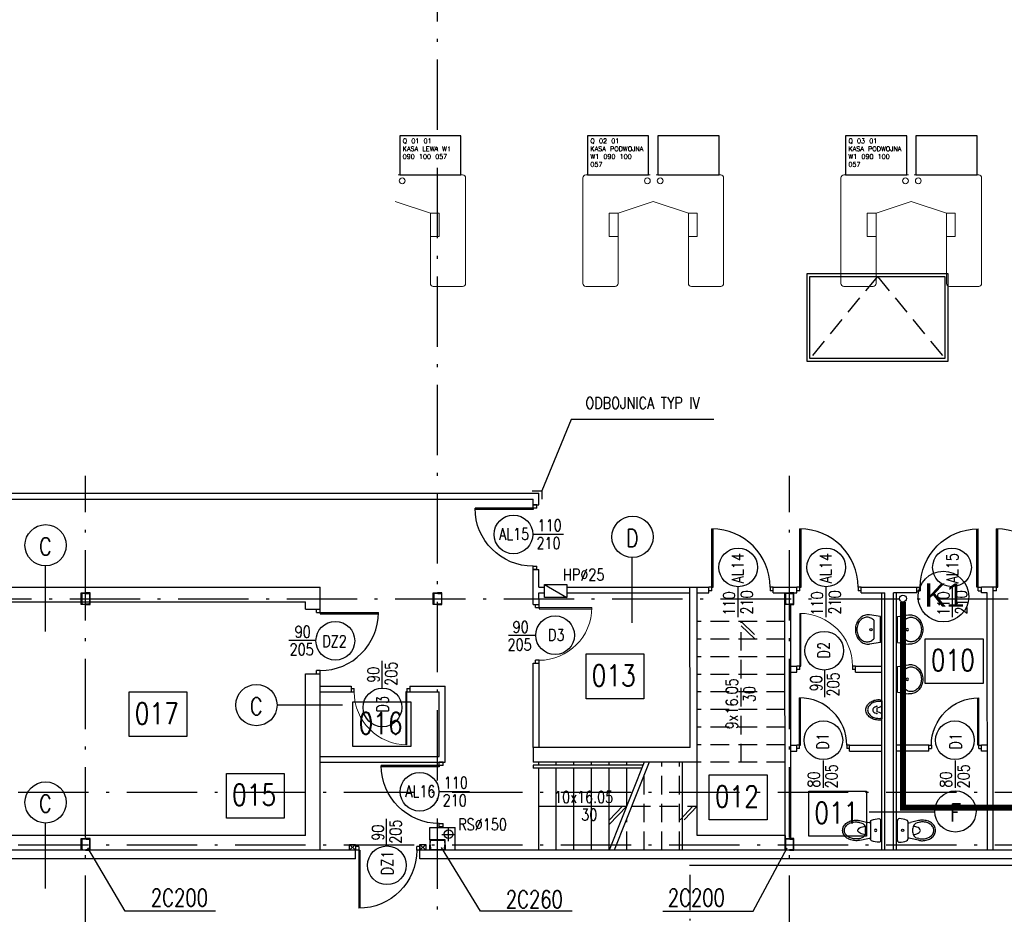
# Model space of a CAD drawing. Extents: x 153948 to 285449, y -89387 to -60195.
# Tile 25 of 100: x 251608 to 253287, y -85798 to -84272. Entities that reach past the tile are written whole.
import ezdxf
from ezdxf.enums import TextEntityAlignment as Align

# ---------------------------------------------------------------- set-up
doc = ezdxf.new("R2010")
doc.units = 0
doc.header["$LTSCALE"] = 100
doc.header["$MEASUREMENT"] = 0
doc.header["$PDMODE"] = 1
doc.linetypes.add('ACAD_ISO10W100', pattern=[18.5, 12, -3, 0.5, -3])
doc.linetypes.add('HIDDEN2', pattern=[4.7625, 3.175, -1.5875])
doc.layers.get('0').update_dxf_attribs({"linetype": 'CONTINUOUS'})
doc.layers.get('DEFPOINTS').update_dxf_attribs({"linetype": 'CONTINUOUS'})
for name, color, linetype in [('1', 2, 'CONTINUOUS'), ('_INST OPIS', 7, 'CONTINUOUS'), ('_PROJ KS', 33, 'CONTINUOUS'), ('A-ARM', 2, 'CONTINUOUS'), ('ALUMINIUM', 5, 'CONTINUOUS'), ('DRZWI', 5, 'CONTINUOUS'), ('K-STA', 2, 'CONTINUOUS'), ('OPIS-POM', 2, 'CONTINUOUS'), ('OSIE', 8, 'ACAD_ISO10W100'), ('R-----OP', 2, 'CONTINUOUS'), ('R140', 2, 'CONTINUOUS'), ('RS Minimasa VBA', 7, 'CONTINUOUS'), ('RYNNY', 2, 'CONTINUOUS'), ('SCHODY', 2, 'CONTINUOUS'), ('SCIANY-GK', 11, 'CONTINUOUS'), ('TEXT', 11, 'CONTINUOUS'), ('WYMIARY', 1, 'CONTINUOUS'), ('ŚWIETLIK', 2, 'CONTINUOUS')]:
    doc.layers.add(name, color=color, linetype=linetype)
for name, color, linetype, lineweight in [('A_Wyposażenie', 252, 'CONTINUOUS', 5), ('CEGLA', 4, 'CONTINUOUS', 30), ('PANELE', 3, 'CONTINUOUS', 30)]:
    doc.layers.add(name, color=color, linetype=linetype, lineweight=lineweight)
doc.styles.add('DYBY-NORMALNY-0-8-N', font='ROMANS.SHX', dxfattribs={"width": 0.8})
doc.styles.add('instalacje', font='arial.ttf', dxfattribs={"height": 40})
doc.styles.get("Standard").update_dxf_attribs({"font": 'txt.shx'})
doc.styles.add('STYLE2', font='isocp.shx', dxfattribs={"width": 0.8})
doc.styles.add('TXT3', font='SIMPLEX.SHX', dxfattribs={"width": 0.75, "height": 40})
doc.dimstyles.new('KRESKI_100', dxfattribs={"dimscale": 20, "dimtxt": 2.2, "dimasz": 1.5, "dimexe": 1.5, "dimexo": 1.5, "dimgap": 0.6, "dimtad": 1, "dimdec": 1, "dimrnd": 0.5, "dimdsep": 46, "dimtxsty": 'STYLE2', "dimblk1": 'ARCHTICK', "dimblk2": 'ARCHTICK', "dimsah": 1, "dimcen": 2.5, "dimdle": 1.5, "dimclrd": 10, "dimclre": 10, "dimclrt": 15, "dimadec": 0, "dimazin": 0, "dimtfac": 1, "dimtdec": 1, "dimtmove": 1, "dimatfit": 3, "dimldrblk": 'ARCHTICK', "dimfxl": 1.5, "dimfxlon": 1, "dimtolj": 1, "dimtzin": 0, "dimarcsym": 0})

# ---------------------------------------------------------------- blocks, each defined once
blk = doc.blocks.new('SC260X2')
at = {"layer": '1'}
for points in [[(-13, 9), (-13, 0), (-12.4, 0), (-12.1, 7, -0.401015), (-11.1, 7.9), (11.1, 7.9, -0.401015), (12.1, 7), (12.4, 0), (13, 0), (13, 9)], [(-13, -9), (-13, 0), (-12.4, 0), (-12.1, -7, 0.401015), (-11.1, -7.9), (11.1, -7.9, 0.401015), (12.1, -7), (12.4, 0), (13, 0), (13, -9)]]:
    blk.add_lwpolyline(points, format="xyb", close=True, dxfattribs=at)
blk = doc.blocks.new('SC200X2')
at = {"layer": '1'}
for points in [[(-10, 7.5), (-10, 0), (-9.7, 0, 0.391021), (-9.1, 0.6), (-8.7, 5.6, -0.391021), (-7.6, 6.6), (7.6, 6.6, -0.391021), (8.7, 5.6), (9.1, 0.6, 0.391021), (9.7, 0), (10, 0), (10, 7.5)], [(-10, -7.5), (-10, 0), (-9.7, 0, -0.391021), (-9.1, -0.6), (-8.7, -5.6, 0.391021), (-7.6, -6.6), (7.6, -6.6, 0.391021), (8.7, -5.6), (9.1, -0.6, -0.391021), (9.7, 0), (10, 0), (10, -7.5)]]:
    blk.add_lwpolyline(points, format="xyb", close=True, dxfattribs=at)
blk = doc.blocks.new('D110')
at = {"layer": 'ALUMINIUM'}
for p, q in [((0, 0), (5.5, 0)), ((0, 0), (0, -6.6)), ((5.5, -6.6), (5.5, 0)), ((104.5, 0), (104.5, -6.6)), ((104.5, 0), (110, 0)), ((110, 0), (110, -6.6)), ((0, -6.6), (5.5, -6.6)), ((104.5, -6.6), (102.3, -6.6)), ((102.3, -6.6), (102.3, -105.5)), ((104.5, -6.6), (110, -6.6)), ((104.5, -6.6), (104.5, -105.6))]:
    blk.add_line(p, q, dxfattribs=at)
blk.add_arc((104.5, -6.6), 99, 180, 270, dxfattribs=at)
blk = doc.blocks.new('D100')
at = {"layer": 'ALUMINIUM'}
for p, q in [((0, 0), (0, -6)), ((0, 0), (5, 0)), ((5, -6), (5, 0)), ((95, 0), (100, 0)), ((95, 0), (95, -6)), ((100, 0), (100, -6)), ((0, -6), (5, -6)), ((95, -6), (100, -6))]:
    blk.add_line(p, q, dxfattribs=at)
at = {"layer": 'ALUMINIUM', "lineweight": 9}
blk.add_line((95, -6), (95, -96), dxfattribs=at)
blk.add_arc((95, -6), 90, 180, 270, dxfattribs=at)
at = {"layer": 'DEFPOINTS'}
for p, q in [((93, -6), (93, -95.9)), ((95, -6), (93, -6))]:
    blk.add_line(p, q, dxfattribs=at)
blk = doc.blocks.new('D90')
at = {"layer": 'ALUMINIUM'}
for p, q in [((-4.5, 0), (0, 0)), ((0, 0), (0, -5.4)), ((-90, 0), (-90, -5.4)), ((-90, 0), (-85.5, 0)), ((-90, -5.4), (-85.5, -5.4)), ((-85.5, -5.4), (-85.5, 0)), ((-6.3, -5.4), (-6.3, -86.4)), ((-4.5, -5.4), (-6.3, -5.4)), ((-4.5, 0), (-4.5, -5.4)), ((-4.5, -5.4), (-4.5, -86.4)), ((-4.5, -5.4), (0, -5.4))]:
    blk.add_line(p, q, dxfattribs=at)
blk.add_arc((-4.5, -5.4), 81, 180, 270, dxfattribs=at)
blk = doc.blocks.new('IREK-B09X0507')
at = {"layer": 'A-ARM'}
for p, q in [((-16.7, 35.7), (-13.5, 21.9)), ((-13.8, 36.4), (-13.2, 33.7)), ((13.8, 36.4), (13.2, 33.7)), ((16.7, 35.7), (13.5, 21.9)), ((-15, 17.5), (15, 17.5)), ((3.4, 26), (-3.4, 26)), ((17.1, 0), (-17.1, 0))]:
    blk.add_line(p, q, dxfattribs=at)
for points in [[(17.5, 42.5, 0.072039), (16.3, 50.8, 0.083339), (12.9, 57.8, 0.106661), (7.1, 63.1, 0.132138), (0, 65, 0.132138), (-7.1, 63.1, 0.106661), (-12.9, 57.8, 0.083339), (-16.3, 50.8, 0.072039), (-17.5, 42.5, 0.05824), (-16.7, 35.7, 0.083339)], [(14.5, 42.5, 0.072039), (13.4, 50, 0.083339), (10.5, 56, 0.106661), (5.6, 60.5, 0.132138), (0, 62, 0.132138), (-5.6, 60.5, 0.106661), (-10.5, 56, 0.083339), (-13.4, 50, 0.072039), (-14.5, 42.5, 0.05824), (-13.8, 36.4, 0.05824)], [(6.8, 26.6, 0.047502), (6.3, 31.2, 0.067446), (4.8, 35.2, 0.105232), (2.3, 38.2, 0.168531), (0, 39, 0.168531), (-2.3, 38.2, 0.105232), (-4.8, 35.2, 0.067446), (-6.3, 31.2, 0.047502), (-6.8, 26.6, 0.053598)], [(13.8, 36.4, 0.05824), (14.5, 42.5, 0.05824)], [(16.7, 35.7, 0.05824), (17.5, 42.5, 0.072039)]]:
    blk.add_lwpolyline(points, format="xyb", dxfattribs=at)
blk.add_circle((0, 8.8), 1.96, dxfattribs=at)
for centre, radius, start, end in [((-3.4, 36), 10, 193.0047, 270), ((3.4, 36), 10, 270, 346.9953), ((-15, 14.5), 3, 90, 159.6583), ((-33, 17.4), 20, 0.3283, 13.0047), ((33, 17.4), 20, 166.9953, 179.6717), ((15, 14.5), 3, 20.3417, 90), ((16.9, 2.7), 37, 159.6583, 179.4624), ((-17.1, 3), 3, 179.4624, 270), ((17.1, 3), 3, 270, 0.5376), ((-16.9, 2.7), 37, 0.5376, 20.3417)]:
    blk.add_arc(centre, radius, start, end, dxfattribs=at)
blk = doc.blocks.new('PISUAR')
at = {"layer": 'A-ARM'}
blk.add_line((-8.5, 3.4), (-8.5, -3.4), dxfattribs=at)
for points in [[(-0.3, -16.7, -0.090303), (-4.6, -17.5, -0.072039), (-13, -16.3, -0.083339), (-19.9, -12.9, -0.106661), (-25.2, -7.1, -0.132138), (-27.1, 0, -0.132138), (-25.2, 7.1, -0.106661), (-19.9, 12.9, -0.083339), (-13, 16.3, -0.072039), (-4.6, 17.5, -0.099358), (-0.7, 16.7), (0, 15), (0, -15), (-0.3, -16.7)], [(-4.6, 14.5, 0.072039), (-12.1, 13.4, 0.083339), (-18.1, 10.5, 0.106661), (-22.6, 5.6, 0.132138), (-24.1, 0, 0.132138), (-22.6, -5.6, 0.106661), (-18.1, -10.5, 0.083339), (-12.1, -13.4, 0.072039), (-4.6, -14.5, 0.043825), (0, -14.1, 0.043825)], [(-9.1, 6.8, 0.145603), (-7.7, 6.2, 0.067446), (-11.7, 4.7, 0.105232), (-14.7, 2.2, 0.168531), (-15.5, -0.1, 0.168531), (-14.7, -2.5, 0.105232), (-11.7, -5, 0.067446), (-7.7, -6.4, 0.154055), (-9.1, -6.8, 0.09436)], [(0, 14.1, 0.043825), (-4.6, 14.5)]]:
    blk.add_lwpolyline(points, format="xyb", dxfattribs=at)
for centre, start, end in [((-10.4, 19), 277.1472, 311.5496), ((-10.4, -19), 48.4504, 82.8528)]:
    blk.add_arc(centre, 15.7, start, end, dxfattribs=at)
blk = doc.blocks.new('IREK-B09X0204')
at = {"layer": 'A-ARM'}
for p, q in [((-22, 0), (-24.8, 18.8)), ((22, 0), (24.8, 18.8)), ((-22, 0), (22, 0)), ((-15.3, 11), (15.3, 11))]:
    blk.add_line(p, q, dxfattribs=at)
for points in [[(24.8, 18.8, 0.037015), (25, 21.5, 0.112687), (23.2, 29.6, 0.103282), (17.7, 36.7, 0.092276), (9.7, 41.3, 0.085761), (0, 43, 0.085761), (-9.7, 41.3, 0.092276), (-17.7, 36.7, 0.103282), (-23.2, 29.6, 0.112687), (-25, 21.5, 0.112687)], [(15.3, 11, 0.099658), (19.6, 16.7, 0.112687), (21, 23, 0.112687), (19.6, 29.3, 0.103282), (15.1, 35.2, 0.092276), (8.4, 39.1, 0.085761), (0, 40.5, 0.085761), (-8.4, 39.1, 0.092276), (-15.1, 35.2, 0.103282), (-19.6, 29.3, 0.112687), (-21, 23, 0.112687)], [(-25, 21.5, 0.037015), (-24.8, 18.8, 0.103282)], [(-21, 23, 0.112687), (-19.6, 16.7, 0.099658), (-15.3, 11, 0.092276)]]:
    blk.add_lwpolyline(points, format="xyb", dxfattribs=at)
blk.add_circle((0, 16.5), 2, dxfattribs=at)
blk = doc.blocks.new('_ARCHTICK')
at = {"color": 0, "linetype": 'ByBlock', "const_width": 0.15}
blk.add_lwpolyline([(-0.5, -0.5), (0.5, 0.5)], dxfattribs=at)
blk = doc.blocks.new('*D20')
at = {"layer": 'DEFPOINTS', "color": 0, "ltscale": 0.1, "transparency": 16777216}
for p in [(248692.9, -85703), (260307.9, -85703), (260307.9, -86729)]:
    blk.add_point(p, dxfattribs=at)
at = {"layer": 'WYMIARY', "color": 10, "lineweight": -2, "ltscale": 0.1, "transparency": 16777216}
for p, q in [((248692.9, -86699), (248692.9, -86759)), ((260307.9, -86699), (260307.9, -86759)), ((248662.9, -86729), (260337.9, -86729))]:
    blk.add_line(p, q, dxfattribs=at)
at = {"layer": 'WYMIARY', "color": 10, "lineweight": -2, "ltscale": 0.1, "transparency": 16777216, "xscale": 30, "yscale": 30, "zscale": 30, "rotation": 180}
blk.add_blockref('_ARCHTICK', (248692.9, -86729), dxfattribs=at)
at = {"layer": 'WYMIARY', "color": 10, "lineweight": -2, "ltscale": 0.1, "transparency": 16777216, "xscale": 30, "yscale": 30, "zscale": 30}
blk.add_blockref('_ARCHTICK', (260307.9, -86729), dxfattribs=at)
at = {"layer": 'WYMIARY', "color": 15, "ltscale": 0.1, "transparency": 16777216, "insert": (254500.4, -86695), "char_height": 44, "attachment_point": 5, "style": 'STYLE2'}
blk.add_mtext('\\A1;11615', dxfattribs=at)
blk = doc.blocks.new('*D21')
at = {"layer": 'DEFPOINTS', "color": 0, "ltscale": 0.1, "transparency": 16777216}
for p in [(248692.9, -85703), (252750.4, -86569), (252750.4, -86649)]:
    blk.add_point(p, dxfattribs=at)
at = {"layer": 'WYMIARY', "color": 10, "lineweight": -2, "ltscale": 0.1, "transparency": 16777216}
for p, q in [((248692.9, -86619), (248692.9, -86679)), ((252750.4, -86619), (252750.4, -86679)), ((248662.9, -86649), (252780.4, -86649))]:
    blk.add_line(p, q, dxfattribs=at)
at = {"layer": 'WYMIARY', "color": 10, "lineweight": -2, "ltscale": 0.1, "transparency": 16777216, "xscale": 30, "yscale": 30, "zscale": 30, "rotation": 180}
blk.add_blockref('_ARCHTICK', (248692.9, -86649), dxfattribs=at)
at = {"layer": 'WYMIARY', "color": 10, "lineweight": -2, "ltscale": 0.1, "transparency": 16777216, "xscale": 30, "yscale": 30, "zscale": 30}
blk.add_blockref('_ARCHTICK', (252750.4, -86649), dxfattribs=at)
at = {"layer": 'WYMIARY', "color": 15, "ltscale": 0.1, "transparency": 16777216, "insert": (250721.7, -86615), "char_height": 44, "attachment_point": 5, "style": 'STYLE2'}
blk.add_mtext('\\A1;4057.5', dxfattribs=at)
blk = doc.blocks.new('*D36')
at = {"layer": 'DEFPOINTS', "color": 0, "ltscale": 0.1, "transparency": 16777216}
for p in [(251560.4, -85703), (252180.4, -86489), (252180.4, -86569)]:
    blk.add_point(p, dxfattribs=at)
at = {"layer": 'WYMIARY', "color": 10, "lineweight": -2, "ltscale": 0.1, "transparency": 16777216}
for p, q in [((251560.4, -86539), (251560.4, -86599)), ((252180.4, -86539), (252180.4, -86599)), ((251530.4, -86569), (252210.4, -86569))]:
    blk.add_line(p, q, dxfattribs=at)
at = {"layer": 'WYMIARY', "color": 10, "lineweight": -2, "ltscale": 0.1, "transparency": 16777216, "xscale": 30, "yscale": 30, "zscale": 30, "rotation": 180}
blk.add_blockref('_ARCHTICK', (251560.4, -86569), dxfattribs=at)
at = {"layer": 'WYMIARY', "color": 10, "lineweight": -2, "ltscale": 0.1, "transparency": 16777216, "xscale": 30, "yscale": 30, "zscale": 30}
blk.add_blockref('_ARCHTICK', (252180.4, -86569), dxfattribs=at)
at = {"layer": 'WYMIARY', "color": 15, "ltscale": 0.1, "transparency": 16777216, "insert": (251870.4, -86535), "char_height": 44, "attachment_point": 5, "style": 'STYLE2'}
blk.add_mtext('\\A1;620', dxfattribs=at)

msp = doc.modelspace()

# ---------------------------------------------------------------- linework, layer by layer
at = {"layer": '_INST OPIS', "ltscale": 0.1}
msp.add_circle((253182.88, -85255.92), 43.18, dxfattribs=at)
at = {"layer": '_PROJ KS', "ltscale": 0.1, "const_width": 10}
msp.add_lwpolyline([(257855.09, -85615.96), (253113.93, -85615.96), (253113.93, -85265.07)], dxfattribs=at)
at = {"layer": '_PROJ KS', "ltscale": 0.1}
msp.add_circle((253113.93, -85259.19), 5.88, dxfattribs=at)
at = {"layer": 'A-ARM'}
msp.add_line((252502.75, -85235.05), (252541.07, -85257.55), dxfattribs=at)
msp.add_lwpolyline([(252502.75, -85257.55), (252502.75, -85235.05), (252541.07, -85235.05), (252541.07, -85257.55)], close=True, dxfattribs=at)
at = {"layer": 'A_Wyposażenie'}
for p, q in [((252253.2, -84536.55), (252363.2, -84536.55)), ((252253.2, -84536.55), (252363.2, -84536.55)), ((252368.2, -84541.55), (252368.2, -84721.55)), ((252568.2, -84541.55), (252568.2, -84721.55)), ((252568.2, -84541.55), (252568.2, -84721.55)), ((252683.2, -84536.55), (252573.2, -84536.55)), ((252683.2, -84536.55), (252573.2, -84536.55)), ((252693.2, -84536.55), (252803.2, -84536.55)), ((252693.2, -84536.55), (252803.2, -84536.55)), ((252808.2, -84541.55), (252808.2, -84721.55)), ((253008.2, -84541.55), (253008.2, -84721.55)), ((253008.2, -84541.55), (253008.2, -84721.55)), ((253123.2, -84536.55), (253013.2, -84536.55)), ((253123.2, -84536.55), (253013.2, -84536.55)), ((253133.2, -84536.55), (253243.2, -84536.55)), ((253133.2, -84536.55), (253243.2, -84536.55)), ((253248.2, -84541.55), (253248.2, -84721.55)), ((252308.2, -84601.55), (252248.2, -84581.55)), ((252308.2, -84601.55), (252248.2, -84581.55)), ((252628.2, -84601.55), (252688.2, -84581.55)), ((252628.2, -84601.55), (252688.2, -84581.55)), ((252748.2, -84601.55), (252688.2, -84581.55)), ((252748.2, -84601.55), (252688.2, -84581.55)), ((253068.2, -84601.55), (253128.2, -84581.55)), ((253068.2, -84601.55), (253128.2, -84581.55)), ((253188.2, -84601.55), (253128.2, -84581.55)), ((253188.2, -84601.55), (253128.2, -84581.55)), ((252308.2, -84601.55), (252323.2, -84601.55)), ((252308.2, -84721.55), (252308.2, -84601.55)), ((252308.2, -84601.55), (252323.2, -84601.55)), ((252308.2, -84721.55), (252308.2, -84601.55)), ((252323.2, -84601.55), (252323.2, -84641.55)), ((252323.2, -84601.55), (252323.2, -84641.55)), ((252613.2, -84601.55), (252613.2, -84641.55)), ((252628.2, -84601.55), (252613.2, -84601.55)), ((252613.2, -84601.55), (252613.2, -84641.55)), ((252628.2, -84601.55), (252613.2, -84601.55)), ((252628.2, -84721.55), (252628.2, -84601.55)), ((252628.2, -84721.55), (252628.2, -84601.55)), ((252748.2, -84601.55), (252763.2, -84601.55)), ((252748.2, -84721.55), (252748.2, -84601.55)), ((252748.2, -84601.55), (252763.2, -84601.55)), ((252748.2, -84721.55), (252748.2, -84601.55)), ((252763.2, -84601.55), (252763.2, -84641.55)), ((252763.2, -84601.55), (252763.2, -84641.55)), ((253053.2, -84601.55), (253053.2, -84641.55)), ((253068.2, -84601.55), (253053.2, -84601.55)), ((253053.2, -84601.55), (253053.2, -84641.55)), ((253068.2, -84601.55), (253053.2, -84601.55)), ((253068.2, -84721.55), (253068.2, -84601.55)), ((253068.2, -84721.55), (253068.2, -84601.55)), ((253188.2, -84601.55), (253203.2, -84601.55)), ((253188.2, -84721.55), (253188.2, -84601.55)), ((253188.2, -84601.55), (253203.2, -84601.55)), ((253188.2, -84721.55), (253188.2, -84601.55)), ((253203.2, -84601.55), (253203.2, -84641.55)), ((253203.2, -84601.55), (253203.2, -84641.55)), ((252308.2, -84641.55), (252323.2, -84641.55)), ((252308.2, -84641.55), (252323.2, -84641.55)), ((252628.2, -84641.55), (252613.2, -84641.55)), ((252628.2, -84641.55), (252613.2, -84641.55)), ((252748.2, -84641.55), (252763.2, -84641.55)), ((252748.2, -84641.55), (252763.2, -84641.55)), ((253068.2, -84641.55), (253053.2, -84641.55)), ((253068.2, -84641.55), (253053.2, -84641.55)), ((253188.2, -84641.55), (253203.2, -84641.55)), ((253188.2, -84641.55), (253203.2, -84641.55)), ((252363.2, -84726.55), (252313.2, -84726.55)), ((252363.2, -84726.55), (252313.2, -84726.55)), ((252573.2, -84726.55), (252623.2, -84726.55)), ((252573.2, -84726.55), (252623.2, -84726.55)), ((252803.2, -84726.55), (252753.2, -84726.55)), ((252803.2, -84726.55), (252753.2, -84726.55)), ((253013.2, -84726.55), (253063.2, -84726.55)), ((253013.2, -84726.55), (253063.2, -84726.55)), ((253243.2, -84726.55), (253193.2, -84726.55)), ((253243.2, -84726.55), (253193.2, -84726.55))]:
    msp.add_line(p, q, dxfattribs=at)
for centre in [(252260.14, -84546.55), (252260.14, -84546.55), (252678.2, -84546.55), (252678.2, -84546.55), (252700.14, -84546.55), (252700.14, -84546.55), (253118.2, -84546.55), (253118.2, -84546.55), (253140.14, -84546.55), (253140.14, -84546.55)]:
    msp.add_circle(centre, 5, dxfattribs=at)
for centre, start, end in [((252363.2, -84541.55), 0, 90), ((252363.2, -84541.55), 0, 90), ((252573.2, -84541.55), 90, 180), ((252573.2, -84541.55), 90, 180), ((252803.2, -84541.55), 0, 90), ((252803.2, -84541.55), 0, 90), ((253013.2, -84541.55), 90, 180), ((253013.2, -84541.55), 90, 180), ((253243.2, -84541.55), 0, 90), ((253243.2, -84541.55), 0, 90), ((252313.2, -84721.55), 180, 270), ((252313.2, -84721.55), 180, 270), ((252363.2, -84721.55), 270, 0), ((252363.2, -84721.55), 270, 0), ((252573.2, -84721.55), 180, 270), ((252573.2, -84721.55), 180, 270), ((252623.2, -84721.55), 270, 0), ((252623.2, -84721.55), 270, 0), ((252753.2, -84721.55), 180, 270), ((252753.2, -84721.55), 180, 270), ((252803.2, -84721.55), 270, 0), ((252803.2, -84721.55), 270, 0), ((253013.2, -84721.55), 180, 270), ((253013.2, -84721.55), 180, 270), ((253063.2, -84721.55), 270, 0), ((253063.2, -84721.55), 270, 0), ((253193.2, -84721.55), 180, 270), ((253193.2, -84721.55), 180, 270), ((253243.2, -84721.55), 270, 0), ((253243.2, -84721.55), 270, 0)]:
    msp.add_arc(centre, 5, start, end, dxfattribs=at)
at = {"layer": 'CEGLA', "ltscale": 0.1}
for p, q in [((251415.4, -85239.55), (252120.4, -85239.55)), ((252120.4, -85277.55), (252120.4, -85239.55)), ((252750.9, -85513.55), (252750.82, -85239.55)), ((252750.82, -85239.55), (252762.82, -85239.55)), ((252762.9, -85513.55), (252762.82, -85239.55)), ((251590.4, -85264.55), (252095.4, -85264.55)), ((252095.4, -85277.55), (252095.4, -85264.55)), ((252095.4, -85277.55), (252120.4, -85277.55)), ((252095.4, -85663.55), (252095.4, -85387.55)), ((252095.4, -85387.55), (252120.4, -85387.55)), ((252120.4, -85688.55), (252120.4, -85387.55)), ((252483.45, -85513.55), (252483.45, -85538.55)), ((252762.9, -85663.55), (252762.9, -85513.55)), ((252737.9, -85688.55), (252737.9, -85538.55)), ((252912.9, -85663.55), (252912.9, -85688.55))]:
    msp.add_line(p, q, dxfattribs=at)
at = {"layer": 'CEGLA', "ltscale": 0.5}
for p, q in [((252750.9, -85513.55), (252483.45, -85513.55)), ((252737.9, -85538.55), (252483.45, -85538.55)), ((252095.4, -85663.55), (251590.4, -85663.55)), ((252912.9, -85663.55), (252762.9, -85663.55))]:
    msp.add_line(p, q, dxfattribs=at)
at = {"layer": 'K-STA', "color": 7}
for p, q in [((252482.03, -85075.26), (252498.11, -85075.26)), ((252498.11, -85075.26), (252498.11, -85089.83)), ((252750.22, -85714.18), (254636.82, -85714.18))]:
    msp.add_line(p, q, dxfattribs=at)
at = {"layer": 'K-STA', "ltscale": 0.1}
for p, q in [((252170.4, -85678.55), (252180.4, -85688.55)), ((252170.4, -85688.55), (252180.4, -85678.55)), ((252290.43, -85688.59), (252300.43, -85678.59)), ((252290.43, -85678.59), (252300.43, -85688.59))]:
    msp.add_line(p, q, dxfattribs=at)
at = {"layer": 'K-STA'}
for points in [[(252170.4, -85678.55), (252180.4, -85678.55), (252180.4, -85688.55), (252170.4, -85688.55)], [(252290.43, -85678.59), (252300.43, -85678.59), (252300.43, -85688.59), (252290.43, -85688.59)]]:
    msp.add_lwpolyline(points, close=True, dxfattribs=at)
at = {"layer": 'OPIS-POM'}
for points in [[(253151.92, -85327.65), (253250.59, -85327.65), (253250.59, -85403.97), (253151.92, -85403.97)], [(252573.55, -85353.67), (252672.22, -85353.67), (252672.22, -85429.99), (252573.55, -85429.99)], [(251794.49, -85418.44), (251893.16, -85418.44), (251893.16, -85494.75), (251794.49, -85494.75)], [(252176.08, -85435.19), (252274.74, -85435.19), (252274.74, -85511.51), (252176.08, -85511.51)], [(251960.4, -85557.38), (252059.07, -85557.38), (252059.07, -85633.69), (251960.4, -85633.69)], [(252783.56, -85560.18), (252882.23, -85560.18), (252882.23, -85636.49), (252783.56, -85636.49)], [(252953.23, -85587.97), (253051.9, -85587.97), (253051.9, -85664.29), (252953.23, -85664.29)]]:
    msp.add_lwpolyline(points, close=True, dxfattribs=at)
at = {"layer": 'OSIE', "ltscale": 0.1}
for p, q in [((252320.4, -86679.55), (252320.4, -72442.49)), ((251720.4, -86036.78), (251720.4, -85049.97)), ((252920.4, -86036.78), (252920.4, -85049.97)), ((248363.17, -85259.55), (263229.19, -85259.55)), ((247720.4, -85589.55), (263229.19, -85589.55)), ((252339.26, -85672.89), (252339.26, -85650.09)), ((252327.87, -85661.49), (252350.66, -85661.49)), ((247720.4, -85679.55), (263229.19, -85679.55))]:
    msp.add_line(p, q, dxfattribs=at)
at = {"layer": 'OSIE', "ltscale": 0.05}
msp.add_line((252750.4, -85730.8), (252750.4, -86301.85), dxfattribs=at)
at = {"layer": 'PANELE', "ltscale": 0.5}
for p, q in [((252180.4, -85688.55), (251560.4, -85688.55)), ((255195.4, -85688.55), (252290.4, -85688.55)), ((252180.4, -85703.05), (251560.4, -85703.05)), ((255195.4, -85703.05), (252290.4, -85703.05))]:
    msp.add_line(p, q, dxfattribs=at)
at = {"layer": 'PANELE', "ltscale": 0.1}
for p, q in [((252180.4, -85703.05), (252180.4, -85688.55)), ((252290.4, -85703.05), (252290.4, -85688.55))]:
    msp.add_line(p, q, dxfattribs=at)
at = {"layer": 'R-----OP'}
for p, q in [((252548.22, -84953.54), (252498.11, -85075.26)), ((252791.62, -84953.54), (252548.22, -84953.54)), ((251651.72, -85315.21), (251651.72, -85203.47)), ((252652.49, -85300.87), (252652.49, -85189.14)), ((252158.5, -85441.34), (252046.77, -85441.34)), ((253056.51, -85622.8), (253168.25, -85622.8)), ((253242.37, -85617.2), (253354.1, -85617.2)), ((251651.72, -85753.94), (251651.72, -85642.2))]:
    msp.add_line(p, q, dxfattribs=at)
for points in [[(252482.28, -85149.28), (252534.92, -85149.28)], [(252832.58, -85238.43), (252832.58, -85291.08)], [(252982.62, -85238.43), (252982.62, -85291.08)], [(253198.1, -85238.43), (253198.1, -85291.08)], [(252113.72, -85330.79), (252066.87, -85330.79)], [(252488.52, -85322.29), (252441.67, -85322.29)], [(252226.06, -85412.51), (252226.06, -85365.66)], [(252980.18, -85380.59), (252980.18, -85427.44)], [(252977.81, -85535.48), (252977.81, -85582.33)], [(253203, -85535.48), (253203, -85582.33)], [(252322.27, -85588.28), (252374.91, -85588.28)], [(252233.65, -85681.86), (252233.65, -85635.01)]]:
    msp.add_lwpolyline(points, dxfattribs=at)
for centre, radius in [((252449.84, -85149.76), 33), ((252652.88, -85153.96), 35.19), ((251652.11, -85168.29), 35.19), ((252833.05, -85206), 33), ((252983.1, -85206), 33), ((253197.62, -85206), 33), ((252146.15, -85331.27), 33), ((252520.96, -85321.82), 33), ((252979.7, -85348.15), 33), ((252011.59, -85440.95), 35.19), ((252226.54, -85444.95), 33), ((252978.28, -85500.97), 33), ((253202.52, -85500.97), 33), ((252289.83, -85588.76), 33), ((251652.11, -85607.03), 35.19), ((253203.43, -85622.41), 35.19), ((252234.13, -85714.3), 33)]:
    msp.add_circle(centre, radius, dxfattribs=at)
at = {"layer": 'R140'}
for points in [[(252256, -84536.55), (252360.4, -84536.55), (252360.4, -84469.55), (252256, -84469.55)], [(252576, -84536.55), (252680.4, -84536.55), (252680.4, -84469.55), (252576, -84469.55)], [(252696, -84536.55), (252800.4, -84536.55), (252800.4, -84469.55), (252696, -84469.55)], [(253016, -84536.55), (253120.4, -84536.55), (253120.4, -84469.55), (253016, -84469.55)], [(253136, -84536.55), (253240.4, -84536.55), (253240.4, -84469.55), (253136, -84469.55)]]:
    msp.add_lwpolyline(points, close=True, dxfattribs=at)
at = {"layer": 'RYNNY', "ltscale": 0.1}
msp.add_circle((252339.26, -85661.13), 7.5, dxfattribs=at)
at = {"layer": 'SCHODY', "linetype": 'HIDDEN2', "ltscale": 0.1}
for p, q in [((252912.9, -85298.55), (252762.9, -85298.55)), ((252837.9, -85298.55), (252869.12, -85328.55)), ((252837.9, -85538.55), (252837.9, -85298.55)), ((252837.9, -85305.48), (252861.91, -85328.55)), ((252912.9, -85328.55), (252762.9, -85328.55)), ((252912.9, -85358.55), (252762.9, -85358.55)), ((252912.9, -85388.55), (252762.9, -85388.55)), ((252912.9, -85418.55), (252762.9, -85418.55)), ((252912.9, -85448.55), (252762.9, -85448.55)), ((252912.9, -85478.55), (252762.9, -85478.55)), ((252912.9, -85508.55), (252762.9, -85508.55)), ((252702.9, -85688.55), (252702.9, -85538.55)), ((252732.9, -85688.55), (252732.9, -85538.55)), ((252912.9, -85538.55), (252732.9, -85538.55)), ((252672.9, -85688.55), (252672.9, -85560.09)), ((252651.52, -85613.55), (252762.9, -85613.55)), ((252762.9, -85613.55), (252732.9, -85644.77)), ((252755.97, -85613.55), (252732.9, -85637.55)), ((252642.9, -85688.55), (252642.9, -85635.09))]:
    msp.add_line(p, q, dxfattribs=at)
at = {"layer": 'SCHODY', "ltscale": 0.1}
for p, q in [((252492.9, -85543.55), (252492.9, -85538.55)), ((252522.9, -85543.55), (252522.9, -85538.55)), ((252552.9, -85543.55), (252552.9, -85538.55)), ((252582.9, -85543.55), (252582.9, -85538.55)), ((252672.9, -85538.55), (252612.9, -85688.55)), ((252612.9, -85543.55), (252612.9, -85538.55)), ((252681.52, -85538.55), (252621.52, -85688.55)), ((252642.9, -85543.55), (252642.9, -85538.55)), ((252483.45, -85543.55), (252483.45, -85548.55)), ((252492.9, -85688.55), (252492.9, -85548.55)), ((252522.9, -85688.55), (252522.9, -85548.55)), ((252552.9, -85688.55), (252552.9, -85548.55)), ((252582.9, -85688.55), (252582.9, -85548.55)), ((252612.9, -85688.55), (252612.9, -85548.55)), ((252642.9, -85613.55), (252642.9, -85548.55)), ((252492.9, -85613.55), (252642.9, -85613.55)), ((252642.9, -85613.55), (252612.9, -85644.77)), ((252635.97, -85613.55), (252612.9, -85637.55))]:
    msp.add_line(p, q, dxfattribs=at)
at = {"layer": 'SCHODY', "ltscale": 0.5}
for p, q in [((252670.9, -85543.55), (252483.45, -85543.55)), ((252668.9, -85548.55), (252483.45, -85548.55))]:
    msp.add_line(p, q, dxfattribs=at)
at = {"layer": 'SCIANY-GK', "ltscale": 0.1}
for p, q in [((248722.4, -85079.55), (252493.33, -85079.55)), ((252493.34, -85099.55), (252493.33, -85079.55)), ((248722.4, -85089.55), (252483.38, -85089.55)), ((252483.38, -85099.55), (252483.38, -85089.55)), ((252483.38, -85099.55), (252493.34, -85099.55)), ((252483.34, -85209.55), (252493.34, -85209.55)), ((252483.36, -85239.55), (252483.34, -85209.55)), ((252493.32, -85239.55), (252493.3, -85209.55)), ((252483.41, -85269.55), (252483.36, -85239.55)), ((252493.32, -85239.55), (252502.75, -85239.55)), ((252493.36, -85249.55), (252502.75, -85249.55)), ((252493.41, -85269.55), (252493.36, -85249.55)), ((252541.07, -85239.55), (252750.82, -85239.55)), ((252541.07, -85249.55), (252750.82, -85249.55)), ((252762.82, -85239.55), (252782.82, -85239.55)), ((252762.82, -85249.55), (252782.82, -85249.55)), ((252782.82, -85249.55), (252782.82, -85239.55)), ((252892.82, -85249.55), (252892.82, -85239.55)), ((252892.82, -85239.55), (252932.86, -85239.55)), ((252892.82, -85249.55), (252912.86, -85249.55)), ((252912.9, -85668.55), (252912.86, -85249.55)), ((252927.86, -85249.55), (252932.86, -85249.55)), ((252932.86, -85249.55), (252932.86, -85239.55)), ((253042.86, -85249.55), (253042.86, -85239.55)), ((253042.86, -85239.55), (253137.86, -85239.55)), ((253042.86, -85249.55), (253082.86, -85249.55)), ((253077.9, -85688.55), (253077.86, -85249.55)), ((253082.9, -85688.55), (253082.86, -85249.55)), ((253137.86, -85249.55), (253097.86, -85249.55)), ((253097.9, -85688.55), (253097.86, -85249.55)), ((253102.9, -85688.55), (253102.86, -85249.55)), ((253137.86, -85249.55), (253137.86, -85239.55)), ((253267.86, -85239.55), (253247.86, -85239.55)), ((253247.86, -85249.55), (253247.86, -85239.55)), ((253257.86, -85249.55), (253247.86, -85249.55)), ((253257.9, -85688.55), (253257.86, -85249.55)), ((253267.9, -85688.55), (253267.86, -85239.55)), ((252483.41, -85269.55), (252493.41, -85269.55)), ((252922.9, -85668.55), (252922.9, -85269.55)), ((252483.45, -85513.55), (252483.42, -85369.55)), ((252483.42, -85369.55), (252493.42, -85369.55)), ((252493.45, -85513.55), (252493.42, -85369.55)), ((252922.9, -85374.55), (252932.9, -85374.55)), ((252922.9, -85384.55), (252932.9, -85384.55)), ((252932.9, -85384.55), (252932.9, -85374.55)), ((253032.9, -85384.55), (253032.9, -85374.55)), ((253032.9, -85374.55), (253077.9, -85374.55)), ((253032.9, -85384.55), (253077.9, -85384.55)), ((252120.4, -85408.55), (252173.34, -85408.55)), ((252120.4, -85418.55), (252173.34, -85418.55)), ((252173.34, -85408.56), (252173.34, -85418.56)), ((252273.34, -85408.55), (252333.32, -85408.55)), ((252273.34, -85408.56), (252273.34, -85418.56)), ((252273.34, -85418.55), (252323.36, -85418.55)), ((252323.38, -85528.55), (252323.36, -85418.55)), ((252333.34, -85538.55), (252333.32, -85408.55)), ((252922.9, -85509.55), (252932.9, -85509.55)), ((252922.9, -85519.55), (252932.9, -85519.55)), ((252932.9, -85519.55), (252932.9, -85509.55)), ((253022.9, -85509.55), (253077.9, -85509.55)), ((253022.9, -85519.55), (253022.9, -85509.55)), ((253022.9, -85519.55), (253077.9, -85519.55)), ((253157.9, -85509.55), (253102.9, -85509.55)), ((253157.9, -85519.55), (253102.9, -85519.55)), ((253157.9, -85519.55), (253157.9, -85509.55)), ((253247.9, -85519.55), (253247.9, -85509.55)), ((253257.9, -85509.55), (253247.9, -85509.55)), ((253257.9, -85519.55), (253247.9, -85519.55)), ((252120.4, -85528.55), (252323.4, -85528.55)), ((252120.4, -85538.55), (252333.34, -85538.55)), ((252323.37, -85538.55), (252333.33, -85538.55)), ((252307.4, -85649.55), (252350.4, -85649.55)), ((252307.4, -85670.55), (252307.4, -85649.55)), ((252350.4, -85688.55), (252350.4, -85649.55))]:
    msp.add_line(p, q, dxfattribs=at)
at = {"layer": 'TEXT'}
for p, q in [((251787.78, -85792.74), (251724.15, -85684.55)), ((252393.81, -85792.74), (252326.94, -85684.05)), ((252858.55, -85792.74), (252916.65, -85684.55)), ((251941.6, -85792.74), (251787.78, -85792.74)), ((252550.01, -85792.74), (252393.81, -85792.74)), ((252704.73, -85792.74), (252858.55, -85792.74))]:
    msp.add_line(p, q, dxfattribs=at)
at = {"layer": 'ŚWIETLIK', "linetype": 'HIDDEN2', "ltscale": 0.1}
for q in [(252955.4, -84849.55), (253185.4, -84849.55)]:
    msp.add_line((253070.4, -84709.55), q, dxfattribs=at)
at = {"layer": 'ŚWIETLIK'}
for points in [[(252950.4, -84704.55), (253190.4, -84704.55), (253190.4, -84854.55), (252950.4, -84854.55)], [(252955.4, -84709.55), (253185.4, -84709.55), (253185.4, -84849.55), (252955.4, -84849.55)]]:
    msp.add_lwpolyline(points, close=True, dxfattribs=at)

# ---------------------------------------------------------------- block references
at = {"layer": 'A-ARM'}
for name, p, rotation in [('IREK-B09X0204', (253075.93, -85312.04), 90), ('IREK-B09X0507', (253104.68, -85654.8), 270)]:
    msp.add_blockref(name, p, dxfattribs=dict(at, rotation=rotation))
at = {"layer": 'A-ARM', "xscale": -1}
for name, p, rotation in [('IREK-B09X0204', (253104.88, -85312.04), 270), ('IREK-B09X0204', (253104.88, -85396.86), 270), ('IREK-B09X0507', (253076.12, -85654.8), 90)]:
    msp.add_blockref(name, p, dxfattribs=dict(at, rotation=rotation))
at = {"layer": 'A-ARM', "ltscale": 0.1}
msp.add_blockref('PISUAR', (253077.9, -85449.1), dxfattribs=at)
at = {"layer": 'ALUMINIUM', "ltscale": 0.1, "xscale": -1}
for name, p, rotation in [('D110', (252489.94, -85209.55), 270), ('D110', (253137.83, -85246.1), 180), ('D90', (253247.9, -85514.95), 180), ('D110', (252329.93, -85648.55), 270)]:
    msp.add_blockref(name, p, dxfattribs=dict(at, rotation=rotation))
at = {"layer": 'ALUMINIUM', "ltscale": 0.1}
for name, p, rotation in [('D110', (252892.84, -85246.1), 180), ('D110', (253042.88, -85246.1), 180), ('D110', (253377.88, -85246.1), 180), ('D110', (252113.85, -85387.57), 90), ('D90', (252932.9, -85514.95), 180)]:
    msp.add_blockref(name, p, dxfattribs=dict(at, rotation=rotation))
at = {"layer": 'ALUMINIUM', "ltscale": 0.1, "xscale": -1}
msp.add_blockref('D110', (252290.43, -85681.99), dxfattribs=at)
at = {"layer": 'DRZWI', "ltscale": 0.12}
for p, rotation in [((252487.42, -85369.55), 90), ((253032.93, -85380.5), 180)]:
    msp.add_blockref('D100', p, dxfattribs=dict(at, rotation=rotation))
msp.add_blockref('D100', (252173.31, -85412.6), dxfattribs=at)
at = {"layer": 'K-STA', "ltscale": 0.5, "rotation": 270}
for p in [(251720.4, -85259.55), (252320.4, -85259.55), (252920.4, -85259.55), (252920.4, -85259.55), (251720.4, -85678.55), (252920.4, -85678.55)]:
    msp.add_blockref('SC200X2', p, dxfattribs=at)
at = {"layer": 'K-STA', "ltscale": 0.5}
msp.add_blockref('SC260X2', (252320.4, -85679.55), dxfattribs=at)

# ---------------------------------------------------------------- texts
at = {"layer": '_INST OPIS', "ltscale": 0.1, "style": 'instalacje'}
msp.add_text('K1', height=40, dxfattribs=at).set_placement((253150.68, -85273.2))
at = {"layer": 'OPIS-POM', "style": 'DYBY-NORMALNY-0-8-N', "width": 0.8}
for s, p in [('010', (253199.13, -85364.47)), ('013', (252620.76, -85390.49)), ('017', (251841.7, -85455.25)), ('016', (252223.28, -85472.01)), ('015', (252007.61, -85594.19)), ('012', (252830.77, -85596.99)), ('011', (253000.44, -85624.79))]:
    msp.add_text(s, height=36.562, dxfattribs=at).set_placement(p, align=Align.MIDDLE)
at = {"layer": 'R-----OP', "color": 2, "style": 'DYBY-NORMALNY-0-8-N', "width": 0.8}
for s, p in [('ODBOJNICA TYP IV', (252669.92, -84925.59)), ('110', (252511.5, -85134.28)), ('210', (252509.66, -85164.5)), ('HP%%c25', (252569.69, -85218.37)), ('90', (252090.49, -85315.8)), ('205', (252088.66, -85346.01)), ('110', (252351.49, -85573.28)), ('210', (252349.66, -85603.5)), ('RS%%c150', (252397.24, -85644.58))]:
    msp.add_text(s, height=20, dxfattribs=at).set_placement(p, align=Align.MIDDLE)
at = {"layer": 'R-----OP', "style": 'DYBY-NORMALNY-0-8-N', "width": 0.8}
for s, p in [('D', (252652.48, -85156.07)), ('C', (251651.71, -85170.4)), ('C', (252011.19, -85443.06)), ('C', (251651.71, -85609.14)), ('F', (253203.83, -85624.52))]:
    msp.add_text(s, height=30, dxfattribs=at).set_placement(p, align=Align.MIDDLE)
at = {"layer": 'R-----OP', "color": 2, "style": 'DYBY-NORMALNY-0-8-N', "width": 0.8}
for s, p in [('AL15', (252450.95, -85149.09)), ('DZ2', (252144.76, -85331.94)), ('D3', (252522.84, -85321.15)), ('AL16', (252290.94, -85588.09))]:
    msp.add_text(s, height=20, dxfattribs=at).set_placement(p, align=Align.MIDDLE_CENTER)
for s, p in [('AL14', (252832.38, -85207.24)), ('AL14', (252982.43, -85207.24)), ('AL15', (253198.29, -85207.24)), ('D2', (252979.03, -85347.03)), ('D3', (252226.61, -85439.35)), ('D1', (252977.1, -85502.64)), ('D1', (253203.71, -85502.64)), ('DZ1', (252234.8, -85710.08))]:
    msp.add_text(s, height=20, rotation=90, dxfattribs=at).set_placement(p, align=Align.MIDDLE_CENTER)
for s, p in [('110', (252817.58, -85267.65)), ('210', (252847.79, -85265.82)), ('110', (252967.62, -85267.65)), ('210', (252997.83, -85265.82)), ('110', (253183.1, -85267.65)), ('210', (253213.32, -85265.82)), ('205', (252241.28, -85387.45)), ('90', (252211.06, -85389.29)), ('205', (252995.04, -85405.65)), ('90', (252966.05, -85403.81)), ('205', (252248.87, -85656.8)), ('90', (252218.65, -85658.63))]:
    msp.add_text(s, height=20, rotation=90, dxfattribs=at).set_placement(p, align=Align.MIDDLE)
for s, p in [('90', (252448.42, -85317.72)), ('205', (252439.75, -85347.82)), ('10x16.05', (252519.1, -85607.82)), ('30', (252565.38, -85637.92))]:
    msp.add_text(s, height=20, dxfattribs=at).set_placement(p)
for s, p in [('9x16.05', (252832.18, -85482.35)), ('30', (252862.28, -85436.07)), ('205', (253002.18, -85582.88)), ('205', (253227.38, -85582.88)), ('80', (252972.08, -85581.78)), ('80', (253197.28, -85581.78))]:
    msp.add_text(s, height=20, rotation=90, dxfattribs=at).set_placement(p)
at = {"layer": 'RS Minimasa VBA', "char_height": 8, "width": 99.4, "attachment_point": 1, "rotation": 360}
for s, insert in [('Q 01 01^M^JKASA LEWA W1 090 100 057', (252261, -84474.55)), ('Q 02 01^M^JKASA PODWOJNA W1 090 100 057', (252581, -84474.55)), ('Q 03 01^M^JKASA PODWOJNA W1 090 100 057', (253021, -84474.55))]:
    msp.add_mtext(s, dxfattribs=dict(at, insert=insert))
at = {"layer": 'TEXT', "style": 'TXT3', "width": 0.75}
for s, p in [('2C200', (251831.52, -85784.45)), ('2C260', (252436.78, -85787.28)), ('2C200', (252713.02, -85784.45))]:
    msp.add_text(s, height=30, dxfattribs=at).set_placement(p)

# ---------------------------------------------------------------- dimensions: what is measured, and where the dimension line sits
at = {"layer": 'WYMIARY', "ltscale": 0.1}
for base, p1, p2, picture, middle in [((260307.9, -86729.04), (248692.9, -85703.05), (260307.9, -85703.05), '*D20', (254500.4, -86695.04)), ((252750.4, -86649.04), (248692.9, -85703.05), (252750.4, -86569.04), '*D21', (250721.65, -86615.04)), ((252180.4, -86569.04), (251560.4, -85703.05), (252180.4, -86489.04), '*D36', (251870.4, -86535.04))]:
    dim = msp.add_linear_dim(base=base, p1=p1, p2=p2, dimstyle='KRESKI_100', dxfattribs=at)
    dim.commit()
    dim.dimension.update_dxf_attribs({"geometry": picture, "text_midpoint": middle})

doc.saveas('drawing.dxf')
